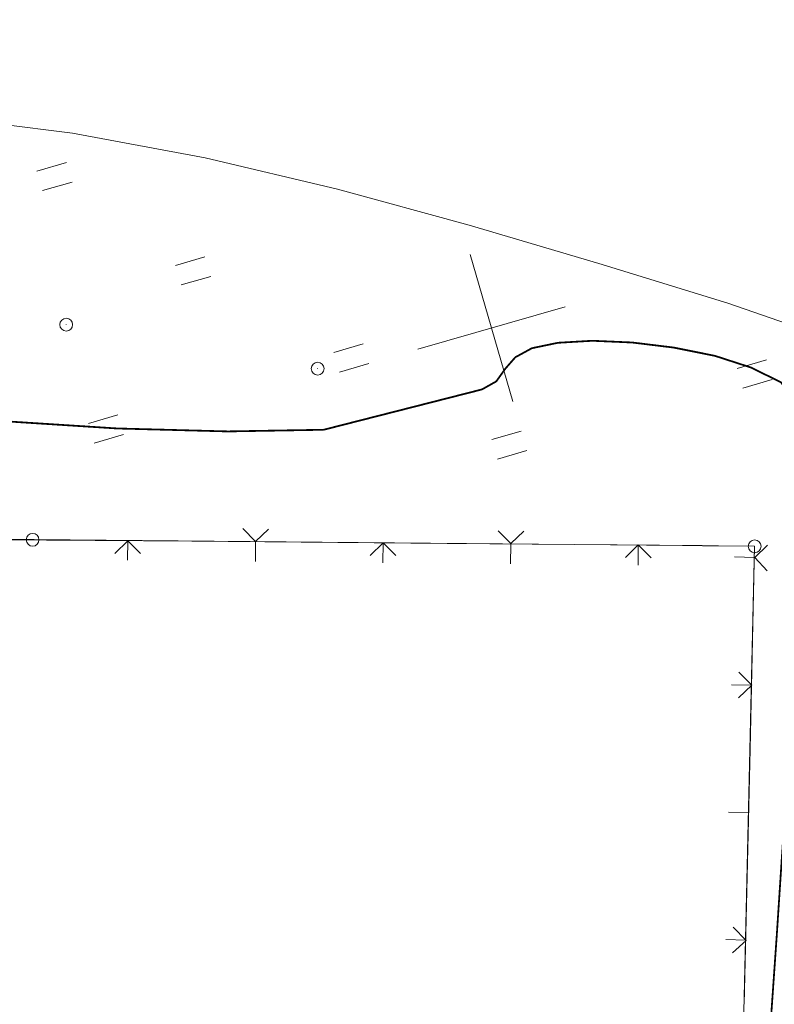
# Model space of a CAD drawing. Header units: millimetres. Extents: x 0 to 420, y 0 to 297.
# Tile 11 of 12: x 154 to 230, y 198 to 297. Entities that reach past the tile are written whole.
import ezdxf

# ---------------------------------------------------------------- set-up
doc = ezdxf.new("R2010")
doc.units = ezdxf.units.MM
for name, pattern in [('K5LT32769', [0]), ('K5LT32770', [0]), ('K5LT32771', [0]), ('K5LT32775', [0]), ('K5LT32776', [0]), ('K5LT_THIN', [0])]:
    doc.linetypes.add(name, pattern=pattern)
doc.layers.add('Топосъемка', color=7, linetype='Continuous', true_color=0x7f7f7f)

# ---------------------------------------------------------------- blocks, each defined once
blk = doc.blocks.new('U19')
at = {"layer": 'Топосъемка', "color": 11, "linetype": 'K5LT_THIN', "lineweight": 9, "true_color": 0xff8080}
for p, q in [((-0.001, 0.003), (-0.003, -0.001)), ((0, 0.001), (-0.001, 0.003)), ((0.003, 0.001), (-0.001, 0.003)), ((0, 0.001), (-0.001, 0)), ((0.001, 0), (0, 0.001)), ((0, -0.001), (0.001, 0)), ((0.001, -0.003), (0.003, 0.001)), ((-0.003, -0.001), (0.001, -0.003)), ((-0.001, 0), (0, -0.001))]:
    blk.add_line(p, q, dxfattribs=at)
blk = doc.blocks.new('U21')
at = {"layer": 'Топосъемка', "color": 11, "linetype": 'K5LT_THIN', "lineweight": 9, "true_color": 0xff8080}
for p, q in [((-0.001, 0.003), (-0.003, -0.001)), ((0, 0.001), (-0.001, 0.003)), ((0.003, 0.001), (-0.001, 0.003)), ((0, 0.001), (-0.001, 0)), ((0.001, 0), (0, 0.001)), ((0, -0.001), (0.001, 0)), ((0.001, -0.003), (0.003, 0.001)), ((-0.003, -0.001), (0.001, -0.003)), ((-0.001, 0), (0, -0.001))]:
    blk.add_line(p, q, dxfattribs=at)
blk = doc.blocks.new('U24')
at = {"layer": 'Топосъемка', "color": 11, "linetype": 'K5LT_THIN', "lineweight": 9, "true_color": 0xff8080}
for p, q in [((-0.001, 0.003), (-0.003, -0.001)), ((0, 0.001), (-0.001, 0.003)), ((0.003, 0.001), (-0.001, 0.003)), ((0, 0.001), (-0.001, 0)), ((0.001, 0), (0, 0.001)), ((0, -0.001), (0.001, 0)), ((0.001, -0.003), (0.003, 0.001)), ((-0.003, -0.001), (0.001, -0.003)), ((-0.001, 0), (0, -0.001))]:
    blk.add_line(p, q, dxfattribs=at)
blk = doc.blocks.new('U26')
at = {"layer": 'Топосъемка', "color": 11, "linetype": 'K5LT_THIN', "lineweight": 9, "true_color": 0xff8080}
for p, q in [((-0.001, 0.003), (-0.003, -0.001)), ((0, 0.001), (-0.001, 0.003)), ((0.003, 0.001), (-0.001, 0.003)), ((0, 0.001), (-0.001, 0)), ((0.001, 0), (0, 0.001)), ((0, -0.001), (0.001, 0)), ((0.001, -0.003), (0.003, 0.001)), ((-0.003, -0.001), (0.001, -0.003)), ((-0.001, 0), (0, -0.001))]:
    blk.add_line(p, q, dxfattribs=at)
blk = doc.blocks.new('U94')
at = {"layer": 'Топосъемка', "color": 94, "linetype": 'K5LT32775', "lineweight": 18, "true_color": 0x00a800}
for p, q in [((203.411, 258.46), (199.111, 273.308)), ((208.685, 268.034), (193.837, 263.734))]:
    blk.add_line(p, q, dxfattribs=at)
blk = doc.blocks.new('U97')
at = {"layer": 'Топосъемка', "color": 250, "linetype": 'K5LT32776', "lineweight": 18, "true_color": 0x333333}
for p, q in [((163.568, 257.113), (160.598, 256.253)), ((164.141, 255.134), (161.172, 254.274))]:
    blk.add_line(p, q, dxfattribs=at)
blk = doc.blocks.new('U98')
at = {"layer": 'Топосъемка', "color": 250, "linetype": 'K5LT32776', "lineweight": 18, "true_color": 0x333333}
for p, q in [((172.357, 273.07), (169.388, 272.21)), ((172.931, 271.09), (169.961, 270.23))]:
    blk.add_line(p, q, dxfattribs=at)
blk = doc.blocks.new('U99')
at = {"layer": 'Топосъемка', "color": 250, "linetype": 'K5LT32776', "lineweight": 18, "true_color": 0x333333}
for p, q in [((188.314, 264.28), (185.345, 263.42)), ((188.888, 262.301), (185.918, 261.441))]:
    blk.add_line(p, q, dxfattribs=at)
blk = doc.blocks.new('U100')
at = {"layer": 'Топосъемка', "color": 250, "linetype": 'K5LT32776', "lineweight": 18, "true_color": 0x333333}
for p, q in [((204.271, 255.491), (201.301, 254.631)), ((204.844, 253.511), (201.875, 252.651))]:
    blk.add_line(p, q, dxfattribs=at)
blk = doc.blocks.new('U101')
at = {"layer": 'Топосъемка', "color": 250, "linetype": 'K5LT32776', "lineweight": 18, "true_color": 0x333333}
for p, q in [((229.017, 262.658), (226.048, 261.798)), ((229.591, 260.678), (226.621, 259.818))]:
    blk.add_line(p, q, dxfattribs=at)
blk = doc.blocks.new('U106')
at = {"layer": 'Топосъемка', "color": 250, "linetype": 'K5LT32776', "lineweight": 18, "true_color": 0x333333}
for p, q in [((158.368, 282.585), (155.399, 281.725)), ((158.942, 280.606), (155.972, 279.746))]:
    blk.add_line(p, q, dxfattribs=at)

msp = doc.modelspace()

# ---------------------------------------------------------------- linework, layer by layer
at = {"color": 4, "linetype": 'K5LT_THIN', "lineweight": 9, "true_color": 0x00ffff}
for p, q in [((88.713777, 245.143983), (227.811055, 243.854735)), ((164.561933, 244.440971), (164.543396, 242.441057)), ((177.457923, 244.321442), (177.439386, 242.321528)), ((190.318755, 244.202239), (190.300218, 242.202325)), ((203.214745, 244.08271), (203.196208, 242.082796)), ((216.075577, 243.963508), (216.05704, 241.963593)), ((227.811055, 243.854735), (224.197418, 87.665135)), ((227.785919, 242.729382), (225.786455, 242.775642)), ((227.484214, 229.825549), (225.484749, 229.871809)), ((227.189147, 216.97448), (225.189682, 217.02074)), ((226.891671, 204.116867), (224.892206, 204.163127))]:
    msp.add_line(p, q, dxfattribs=at)
at = {"layer": 'Топосъемка', "color": 250, "linetype": 'K5LT32771', "lineweight": 18, "true_color": 0x333333}
for p, q in [((158.977898, 285.55663), (145.559393, 287.249393)), ((172.363949, 283.049805), (158.977898, 285.55663)), ((185.724036, 279.89173), (172.363949, 283.049805)), ((199.000823, 276.280377), (185.724036, 279.89173)), ((212.087483, 272.399382), (199.000823, 276.280377)), ((225.103825, 268.390734), (212.087483, 272.399382)), ((239.241733, 263.473095), (225.103825, 268.390734)), ((176.172191, 245.636206), (177.457923, 244.345607)), ((177.457923, 244.345607), (178.762857, 245.581845)), ((171.017095, 244.357777), (145.260273, 244.569271)), ((201.929013, 245.424712), (203.214745, 244.134113)), ((203.214745, 244.134113), (204.519679, 245.370352)), ((164.561933, 244.41944), (163.271333, 243.133709)), ((165.847664, 243.128841), (164.561933, 244.41944)), ((196.773917, 244.146283), (171.017095, 244.357777)), ((190.318755, 244.207946), (189.028155, 242.922215)), ((191.604486, 242.917347), (190.318755, 244.207946)), ((222.530739, 243.934789), (196.773917, 244.146283)), ((216.075577, 243.996452), (214.784977, 242.710721)), ((217.361308, 242.705853), (216.075577, 243.996452)), ((227.811055, 243.854735), (222.545073, 243.885296)), ((227.35399, 223.391211), (227.811055, 243.854735)), ((229.120045, 243.965621), (227.815112, 242.729382)), ((227.815112, 242.729382), (229.065684, 241.374956)), ((227.528973, 229.825549), (226.228907, 231.165641)), ((226.174546, 228.574976), (227.528973, 229.825549)), ((226.767378, 197.633037), (227.35399, 223.391211)), ((226.942361, 204.067374), (225.642296, 205.407467)), ((225.587935, 202.816802), (226.942361, 204.067374))]:
    msp.add_line(p, q, dxfattribs=at)
at = {"layer": 'Топосъемка', "color": 34, "linetype": 'K5LT32769', "true_color": 0xa85000, "const_width": 0.18}
for points in [[(234.272708, 253.772772), (232.887817, 257.081085), (230.476365, 260.398049), (227.470014, 261.887702), (223.799432, 263.077693), (219.641764, 263.912039), (215.471115, 264.420761), (211.450296, 264.597366), (207.96876, 264.393716), (205.337798, 263.84632), (203.670728, 262.934353), (202.662751, 261.784119), (201.747269, 260.499739), (200.299478, 259.685794), (184.332287, 255.616988)], [(234.272708, 253.772772), (232.887817, 257.081085), (230.476365, 260.398049), (227.470014, 261.887702), (223.799432, 263.077693), (219.641764, 263.912039), (215.471115, 264.420761), (211.450296, 264.597366), (207.96876, 264.393716), (205.337798, 263.84632), (203.670728, 262.934353), (202.662751, 261.784119), (201.747269, 260.499739), (200.299478, 259.685794)], [(184.332287, 255.616988), (174.671721, 255.447685), (163.480663, 255.747076), (146.808614, 256.819421)], [(184.332287, 255.616988), (174.671721, 255.447685), (163.480663, 255.747076), (146.808614, 256.819421)], [(225.554399, 161.071905), (226.466635, 167.183322), (227.398344, 173.783176), (228.249188, 181.217918), (228.916395, 188.54583), (229.47542, 196.432498), (230.047427, 204.644791), (230.590766, 212.956069), (231.156283, 221.005549), (231.751819, 228.580926), (232.449046, 235.434735), (233.156821, 241.326004), (233.860809, 246.304224), (234.270544, 250.446206), (234.272708, 253.772772)], [(225.554399, 161.071905), (226.466635, 167.183322), (227.398344, 173.783176), (228.249188, 181.217918), (228.916395, 188.54583), (229.47542, 196.432498), (230.047427, 204.644791), (230.590766, 212.956069), (231.156283, 221.005549), (231.751819, 228.580926), (232.449046, 235.434735), (233.156821, 241.326004), (233.860809, 246.304224), (234.270544, 250.446206), (234.272708, 253.772772)]]:
    msp.add_lwpolyline(points, dxfattribs=at)
at = {"layer": 'Топосъемка', "color": 7, "linetype": 'K5LT32770', "lineweight": 18}
for centre in [(158.353964, 266.22495), (183.725437, 261.785303), (154.96122, 244.51107), (227.811055, 243.854735)]:
    msp.add_circle(centre, 0.644084, dxfattribs=at)

# ---------------------------------------------------------------- block references
at = {"layer": 'Топосъемка'}
for name, p in [('U106', (0, 0)), ('U94', (0, 0)), ('U98', (0, 0)), ('U24', (158.353964, 266.22495)), ('U99', (0, 0)), ('U101', (0, 0)), ('U21', (183.725437, 261.785303)), ('U97', (0, 0)), ('U100', (0, 0)), ('U26', (154.96122, 244.51107)), ('U19', (227.811055, 243.854735))]:
    msp.add_blockref(name, p, dxfattribs=at)

doc.saveas('drawing.dxf')
